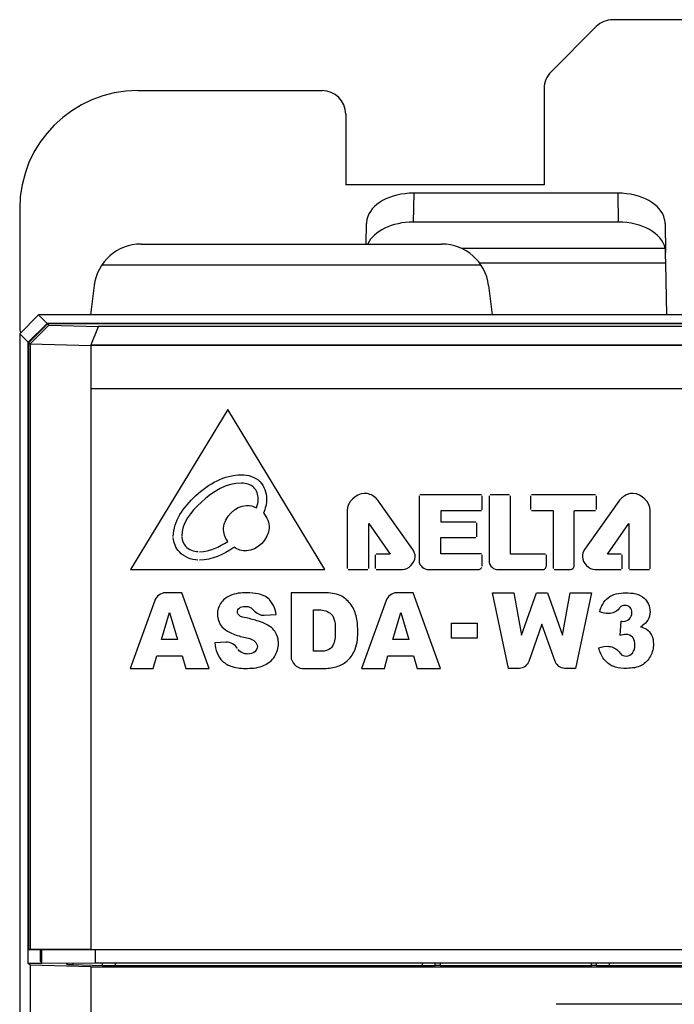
# Model space of a CAD drawing. Header units: millimetres. Extents: x 1898 to 2650, y -151 to 500.
# Tile 15 of 29: x 2113 to 2141, y 127 to 169. Entities that reach past the tile are written whole.
import ezdxf

# ---------------------------------------------------------------- set-up
doc = ezdxf.new("R2010")
doc.units = ezdxf.units.MM
doc.header["$LTSCALE"] = 23.1
doc.layers.get('0').update_dxf_attribs({"linetype": 'CONTINUOUS'})

msp = doc.modelspace()

# ---------------------------------------------------------------- linework, layer by layer
for p, q in [((2137.842, 168.497), (2135.928, 166.583)), ((2150.435, 168.79), (2138.549, 168.79)), ((2118.435, 165.79), (2126.235, 165.79)), ((2135.635, 165.876), (2135.635, 161.79)), ((2127.235, 164.79), (2127.235, 161.79)), ((2135.635, 161.79), (2127.235, 161.79)), ((2130.113, 161.444), (2130.093, 160.218)), ((2138.756, 161.444), (2130.113, 161.444)), ((2138.756, 161.444), (2138.776, 160.218)), ((2113.435, 160.79), (2113.435, 155.79)), ((2128.099, 159.29), (2128.113, 160.165)), ((2138.776, 160.218), (2130.093, 160.218)), ((2140.756, 160.165), (2140.776, 158.925)), ((2118.573, 159.29), (2131.297, 159.29)), ((2140.758, 159.105), (2132.135, 159.105)), ((2140.784, 158.478), (2132.904, 158.478)), ((2140.823, 156.29), (2140.784, 158.478)), ((2116.917, 158.412), (2132.953, 158.412)), ((2116.587, 157.534), (2116.435, 156.29)), ((2133.282, 157.534), (2133.435, 156.29)), ((2113.435, 155.49), (2114.234, 156.29)), ((2154.635, 156.29), (2114.234, 156.29)), ((2114.598, 155.926), (2114.234, 156.29)), ((2113.799, 155.127), (2114.598, 155.926)), ((2113.814, 155.111), (2114.614, 155.911)), ((2114.671, 155.854), (2113.88, 155.06)), ((2154.271, 155.926), (2114.598, 155.926)), ((2154.255, 155.911), (2114.614, 155.911)), ((2114.671, 155.854), (2114.614, 155.911)), ((2114.671, 155.854), (2116.771, 155.8)), ((2116.445, 154.994), (2116.771, 155.8)), ((2152.099, 155.8), (2116.771, 155.8)), ((2113.435, 155.49), (2113.435, -12.91)), ((2113.799, 155.127), (2113.435, 155.49)), ((2113.799, 128.824), (2113.799, 155.127)), ((2113.814, 155.111), (2113.814, 129.408)), ((2113.88, 155.045), (2113.814, 155.111)), ((2113.88, 155.06), (2116.445, 154.994)), ((2113.88, 155.045), (2113.88, 129.413)), ((2116.445, 155), (2116.445, 129.417)), ((2152.424, 155), (2116.445, 155)), ((2116.445, 154.994), (2116.445, 153.176)), ((2152.424, 154.994), (2116.445, 154.994)), ((2116.445, 153.176), (2152.424, 153.176)), ((2122.244, 152.281), (2118.119, 145.502)), ((2126.347, 145.502), (2122.244, 152.281)), ((2130.341, 148.629), (2130.341, 145.872)), ((2132.981, 148.667), (2130.379, 148.667)), ((2133.019, 148.037), (2133.019, 148.629)), ((2133.306, 148.627), (2133.306, 145.883)), ((2134.167, 148.664), (2133.345, 148.664)), ((2134.205, 146.159), (2134.205, 148.626)), ((2135.065, 148.629), (2135.065, 148.042)), ((2137.81, 148.664), (2135.103, 148.667)), ((2137.848, 148.045), (2137.848, 148.626)), ((2129.412, 147.285), (2128.629, 148.395)), ((2138.797, 148.392), (2138.014, 147.283)), ((2127.295, 148.008), (2127.295, 146.911)), ((2131.274, 147.515), (2131.274, 147.998)), ((2131.274, 147.998), (2132.981, 147.998)), ((2135.103, 148.003), (2136.015, 148.003)), ((2136.015, 148.003), (2136.015, 145.547)), ((2136.908, 148.007), (2137.81, 148.007)), ((2136.908, 145.683), (2136.908, 147.988)), ((2140.13, 145.54), (2140.13, 148.007)), ((2128.211, 145.542), (2128.211, 147.456)), ((2128.211, 147.456), (2129.112, 146.161)), ((2130.076, 146.347), (2129.412, 147.285)), ((2132.744, 147.515), (2131.274, 147.515)), ((2132.783, 146.895), (2132.783, 147.477)), ((2138.014, 147.283), (2137.351, 146.346)), ((2138.314, 146.159), (2139.215, 147.454)), ((2139.215, 147.454), (2139.215, 145.54)), ((2127.295, 146.911), (2127.295, 145.542)), ((2131.268, 146.166), (2131.268, 146.857)), ((2131.268, 146.857), (2132.744, 146.857)), ((2128.489, 146.122), (2128.489, 145.542)), ((2129.112, 146.161), (2128.526, 146.161)), ((2132.981, 146.166), (2131.268, 146.166)), ((2133.019, 145.649), (2133.019, 146.127)), ((2135.7, 146.159), (2134.205, 146.159)), ((2135.738, 145.673), (2135.738, 146.12)), ((2138.9, 146.159), (2138.314, 146.159)), ((2138.938, 145.54), (2138.938, 146.12)), ((2118.119, 145.502), (2126.347, 145.502)), ((2127.333, 145.503), (2128.173, 145.503)), ((2128.526, 145.503), (2129.638, 145.503)), ((2130.737, 145.502), (2132.847, 145.502)), ((2133.685, 145.502), (2135.588, 145.502)), ((2136.054, 145.509), (2136.745, 145.509)), ((2137.788, 145.502), (2138.9, 145.502)), ((2139.253, 145.502), (2140.092, 145.502)), ((2120.304, 144.517), (2119.598, 144.517)), ((2121.459, 141.317), (2120.304, 144.517)), ((2124.92, 144.517), (2124.92, 141.813)), ((2126.331, 144.517), (2124.92, 144.517)), ((2130.095, 144.517), (2129.389, 144.517)), ((2131.25, 141.317), (2130.095, 144.517)), ((2134.129, 141.317), (2133.445, 144.517)), ((2133.445, 144.517), (2134.347, 144.517)), ((2134.347, 144.517), (2134.672, 142.726)), ((2134.672, 142.726), (2135.306, 144.517)), ((2135.306, 144.517), (2135.781, 144.517)), ((2135.781, 144.517), (2136.416, 142.726)), ((2136.416, 142.726), (2136.74, 144.517)), ((2136.74, 144.517), (2137.642, 144.517)), ((2137.642, 144.517), (2136.959, 141.317)), ((2119.152, 144.196), (2118.114, 141.317)), ((2128.943, 144.196), (2127.904, 141.317)), ((2119.439, 142.538), (2119.774, 143.688)), ((2119.774, 143.688), (2120.114, 142.538)), ((2123.78, 143.564), (2124.289, 143.595)), ((2125.869, 142.044), (2125.869, 143.793)), ((2125.869, 143.793), (2126.106, 143.793)), ((2129.23, 142.537), (2129.565, 143.688)), ((2129.565, 143.688), (2129.905, 142.537)), ((2131.711, 142.597), (2131.711, 143.237)), ((2131.711, 143.237), (2132.799, 143.237)), ((2132.799, 143.237), (2132.799, 142.597)), ((2135.544, 143.183), (2134.985, 141.606)), ((2136.102, 141.606), (2135.544, 143.183)), ((2138.852, 142.706), (2138.892, 143.321)), ((2120.114, 142.538), (2119.439, 142.538)), ((2122.175, 142.425), (2121.691, 142.394)), ((2129.905, 142.537), (2129.23, 142.537)), ((2132.799, 142.597), (2131.711, 142.597)), ((2119.083, 141.317), (2119.233, 141.845)), ((2119.233, 141.845), (2120.311, 141.845)), ((2120.311, 141.845), (2120.464, 141.317)), ((2126.102, 142.044), (2125.869, 142.044)), ((2128.874, 141.317), (2129.024, 141.845)), ((2129.024, 141.845), (2130.101, 141.845)), ((2130.101, 141.845), (2130.255, 141.317)), ((2118.114, 141.317), (2119.083, 141.317)), ((2120.464, 141.317), (2121.459, 141.317)), ((2125.396, 141.317), (2126.331, 141.317)), ((2127.904, 141.317), (2128.874, 141.317)), ((2130.255, 141.317), (2131.25, 141.317)), ((2134.588, 141.317), (2134.129, 141.317)), ((2136.959, 141.317), (2136.499, 141.317)), ((2113.88, 129.413), (2113.814, 129.408)), ((2113.814, 129.408), (2114.314, 129.408)), ((2116.445, 129.417), (2113.88, 129.413)), ((2114.314, 129.408), (2114.374, 129.412)), ((2114.314, 128.908), (2114.314, 129.408)), ((2114.374, 129.412), (2116.649, 129.416)), ((2114.374, 128.848), (2114.374, 129.412)), ((2116.445, 129.417), (2152.424, 129.417)), ((2116.649, 128.843), (2116.649, 129.416)), ((2116.649, 129.416), (2152.221, 129.416)), ((2114.314, 128.908), (2114.374, 128.848)), ((2114.374, 128.824), (2113.799, 128.824)), ((2113.88, 128.743), (2113.799, 128.824)), ((2113.88, 128.743), (2113.88, -12.465)), ((2116.445, 128.677), (2113.88, 128.743)), ((2114.374, 128.848), (2115.109, 128.829)), ((2115.109, 128.829), (2116.649, 128.843)), ((2115.399, 128.824), (2115.439, 128.784)), ((2115.439, 128.829), (2115.439, 128.784)), ((2115.68, 128.829), (2115.68, 128.77)), ((2115.68, 128.77), (2116.923, 128.738)), ((2116.445, 128.677), (2116.445, -12.414)), ((2116.445, 128.677), (2152.424, 128.677)), ((2116.649, 128.843), (2152.221, 128.843)), ((2116.923, 128.829), (2116.923, 128.738)), ((2117.481, 128.829), (2117.481, 128.732)), ((2117.481, 128.732), (2130.48, 128.732)), ((2130.48, 128.732), (2130.48, 128.829)), ((2131.029, 128.738), (2131.029, 128.829)), ((2131.235, 128.829), (2131.235, 128.74)), ((2131.235, 128.74), (2137.635, 128.74)), ((2137.635, 128.74), (2137.635, 128.829)), ((2137.841, 128.829), (2137.841, 128.738)), ((2138.39, 128.829), (2138.39, 128.732)), ((2138.39, 128.732), (2151.388, 128.732)), ((2144.827, 127.09), (2136.15, 127.09))]:
    msp.add_line(p, q)
for centre, radius, start, end in [((2138.549, 167.79), 1, 90, 135), ((2136.635, 165.876), 1, 135, 180), ((2118.435, 160.79), 5, 90, 180), ((2126.235, 164.79), 1, 0, 90), ((2118.573, 157.29), 2, 90, 173), ((2131.297, 157.29), 2, 7, 90), ((2114.435, 155.79), 1, 180, 195.3062), ((2139.127, 144.051), 1.141, 301.2741, 306.1072)]:
    msp.add_arc(centre, radius, start, end)
for centre, major_axis, ratio, start_param, end_param in [((2130.113, 160.158), (2, 0), 0.642739, 1.570796, 3.005272), ((2138.756, 160.158), (2, 0), 0.642739, 0.136321, 1.570796), ((2130.093, 158.933), (2, 0), 0.642739, 1.570796, 2.85953), ((2138.776, 158.933), (2, 0), 0.642739, 0.134667, 1.570796), ((2140.785, 158.339), (-0.017, 1), 0.001521, -1.431196, -0.944482), ((2116.239, 128.785), (0.8, 0), 0.026186, -3.115413, -2.343105), ((2117.481, 128.753), (0.8, 0), 0.026186, -2.343105, -1.570796), ((2130.48, 128.753), (0.8, 0), 0.026186, -1.570796, -0.81434), ((2131.235, 128.732), (0.3, 0), 0.026186, 1.570796, 2.327253), ((2137.635, 128.732), (0.3, 0), 0.026186, 0.81434, 1.570796), ((2138.39, 128.753), (0.8, 0), 0.026186, -2.327253, -1.570796)]:
    msp.add_ellipse(centre, major_axis=major_axis, ratio=ratio, start_param=start_param, end_param=end_param)
for points, knots in [([(2128.132, 160.333), (2128.129, 160.32), (2128.119, 160.264), (2128.114, 160.208), (2128.113, 160.165)], [0, 0, 0, 0, 0.241726, 1, 1, 1, 1]), ([(2140.756, 160.165), (2140.756, 160.18), (2140.754, 160.236), (2140.747, 160.292), (2140.738, 160.333)], [0, 0, 0, 0, 0.258756, 1, 1, 1, 1]), ([(2140.776, 158.925), (2140.776, 158.942), (2140.774, 159.002), (2140.767, 159.062), (2140.758, 159.105)], [0, 0, 0, 0, 0.270302, 1, 1, 1, 1]), ([(2119.937, 146.907), (2119.944, 147.56), (2120.829, 148.794), (2122.104, 149.512), (2122.814, 149.521)], [0, 0, 0, 0, 0.478909, 1, 1, 1, 1]), ([(2122.824, 149.521), (2123.102, 149.522), (2123.691, 149.335), (2123.955, 148.544), (2123.835, 148.082), (2123.754, 147.892)], [0, 0, 0, 0, 0.372942, 0.722597, 1, 1, 1, 1]), ([(2122.818, 149.162), (2122.193, 149.162), (2121.117, 148.503), (2120.287, 147.465), (2120.296, 146.907)], [0, 0, 0, 0, 0.528193, 1, 1, 1, 1]), ([(2123.458, 148.12), (2123.5, 148.241), (2123.566, 148.533), (2123.409, 149.055), (2123.01, 149.162), (2122.824, 149.162)], [0, 0, 0, 0, 0.264772, 0.615376, 1, 1, 1, 1]), ([(2128.629, 148.395), (2128.587, 148.456), (2128.426, 148.635), (2127.843, 148.883), (2127.295, 148.348), (2127.295, 148.008)], [0, 0, 0, 0, 0.129359, 0.413054, 1, 1, 1, 1]), ([(2140.13, 148.007), (2140.13, 148.346), (2139.582, 148.883), (2139.001, 148.632), (2138.839, 148.454), (2138.797, 148.392)], [0, 0, 0, 0, 0.586803, 0.870303, 1, 1, 1, 1]), ([(2122.244, 146.697), (2122.131, 146.856), (2121.88, 147.517), (2122.722, 148.357), (2123.327, 148.185), (2123.458, 148.12)], [0, 0, 0, 0, 0.245384, 0.81638, 1, 1, 1, 1]), ([(2123.754, 147.892), (2123.904, 147.721), (2124.21, 147.024), (2123.306, 146.123), (2122.663, 146.346), (2122.511, 146.444)], [0, 0, 0, 0, 0.263093, 0.790481, 1, 1, 1, 1]), ([(2120.979, 145.904), (2120.693, 145.917), (2120.161, 146.124), (2119.947, 146.639), (2119.938, 146.859)], [0, 0, 0, 0, 0.56475, 1, 1, 1, 1]), ([(2120.297, 146.875), (2120.301, 146.736), (2120.447, 146.397), (2120.802, 146.272), (2120.996, 146.263)], [0, 0, 0, 0, 0.416652, 1, 1, 1, 1]), ([(2129.638, 145.503), (2129.891, 145.503), (2130.276, 145.896), (2130.138, 146.258), (2130.076, 146.347)], [0, 0, 0, 0, 0.701365, 1, 1, 1, 1]), ([(2137.351, 146.346), (2137.288, 146.258), (2137.151, 145.894), (2137.535, 145.502), (2137.788, 145.502)], [0, 0, 0, 0, 0.299592, 1, 1, 1, 1]), ([(2130.341, 145.872), (2130.341, 145.77), (2130.45, 145.577), (2130.645, 145.502), (2130.737, 145.502)], [0, 0, 0, 0, 0.525094, 1, 1, 1, 1]), ([(2132.847, 145.502), (2132.891, 145.502), (2132.954, 145.535), (2132.993, 145.585), (2133.003, 145.602)], [0, 0, 0, 0, 0.68543, 1, 1, 1, 1]), ([(2133.306, 145.883), (2133.306, 145.775), (2133.399, 145.571), (2133.599, 145.502), (2133.685, 145.502)], [0, 0, 0, 0, 0.556519, 1, 1, 1, 1]), ([(2135.591, 145.502), (2135.63, 145.503), (2135.702, 145.557), (2135.735, 145.632), (2135.738, 145.671)], [0, 0, 0, 0, 0.506089, 1, 1, 1, 1]), ([(2136.745, 145.509), (2136.784, 145.509), (2136.874, 145.541), (2136.909, 145.634), (2136.908, 145.683)], [0, 0, 0, 0, 0.441411, 1, 1, 1, 1]), ([(2124.289, 143.595), (2124.259, 143.855), (2123.993, 144.452), (2123.107, 144.543), (2122.384, 144.486), (2121.9, 144.106), (2121.792, 143.743), (2121.805, 143.553), (2121.809, 143.523)], [0, 0, 0, 0, 0.224803, 0.480774, 0.692346, 0.840986, 0.975199, 1, 1, 1, 1]), ([(2127.672, 143.548), (2127.625, 143.731), (2127.471, 144.081), (2126.984, 144.475), (2126.559, 144.517), (2126.331, 144.517)], [0, 0, 0, 0, 0.316393, 0.618823, 1, 1, 1, 1]), ([(2138.34, 144.311), (2138.541, 144.469), (2139.093, 144.562), (2139.899, 144.443), (2140.175, 143.803), (2140.056, 143.361), (2139.886, 143.192), (2139.799, 143.129)], [0, 0, 0, 0, 0.26417, 0.548136, 0.760877, 0.890432, 1, 1, 1, 1]), ([(2124.383, 142.465), (2124.371, 142.596), (2124.285, 142.894), (2123.94, 143.181), (2123.491, 143.336), (2123.106, 143.447), (2122.744, 143.494), (2122.619, 143.71), (2122.731, 143.915), (2122.922, 143.947), (2123.05, 143.938), (2123.086, 143.932)], [0, 0, 0, 0, 0.136783, 0.317381, 0.448895, 0.637603, 0.753753, 0.806347, 0.87357, 0.962375, 1, 1, 1, 1]), ([(2123.086, 143.932), (2123.16, 143.92), (2123.256, 143.883), (2123.418, 143.673), (2123.615, 143.554), (2123.78, 143.564)], [0, 0, 0, 0, 0.268517, 0.375751, 1, 1, 1, 1]), ([(2139.116, 143.979), (2139.099, 143.982), (2138.997, 143.99), (2138.873, 143.945), (2138.728, 143.725), (2138.392, 143.593), (2138.106, 143.668), (2137.987, 143.715)], [0, 0, 0, 0, 0.039859, 0.238294, 0.28496, 0.685099, 1, 1, 1, 1]), ([(2138.892, 143.321), (2138.926, 143.315), (2139.051, 143.295), (2139.279, 143.391), (2139.381, 143.658), (2139.312, 143.905), (2139.177, 143.969), (2139.116, 143.979)], [0, 0, 0, 0, 0.095271, 0.354005, 0.611079, 0.833676, 1, 1, 1, 1]), ([(2121.809, 143.523), (2121.833, 143.331), (2121.99, 143.011), (2122.446, 142.771), (2122.897, 142.628), (2123.358, 142.569), (2123.539, 142.242), (2123.394, 141.97), (2123.164, 141.914), (2123.018, 141.93), (2122.985, 141.936)], [0, 0, 0, 0, 0.19375, 0.332325, 0.518691, 0.691513, 0.773237, 0.857981, 0.967121, 1, 1, 1, 1]), ([(2126.106, 143.793), (2126.293, 143.793), (2126.79, 143.659), (2126.795, 142.944), (2126.794, 142.525), (2126.722, 142.353)], [0, 0, 0, 0, 0.305433, 0.694766, 1, 1, 1, 1]), ([(2126.331, 141.317), (2126.521, 141.317), (2126.883, 141.362), (2127.371, 141.642), (2127.716, 142.191), (2127.769, 142.87), (2127.724, 143.347), (2127.672, 143.548)], [0, 0, 0, 0, 0.186826, 0.349152, 0.534051, 0.79628, 1, 1, 1, 1]), ([(2139.719, 143.076), (2139.805, 143.052), (2139.999, 142.984), (2140.222, 142.72), (2140.292, 142.298), (2140.178, 141.814), (2139.761, 141.369), (2139.188, 141.301), (2138.803, 141.326), (2138.65, 141.371)], [0, 0, 0, 0, 0.084906, 0.189341, 0.308654, 0.476935, 0.644438, 0.848494, 1, 1, 1, 1]), ([(2139.403, 142.607), (2139.395, 142.618), (2139.326, 142.705), (2139.114, 142.791), (2138.934, 142.732), (2138.852, 142.706)], [0, 0, 0, 0, 0.068844, 0.56744, 1, 1, 1, 1]), ([(2121.691, 142.394), (2121.714, 142.115), (2121.874, 141.646), (2122.48, 141.338), (2123.096, 141.299), (2123.766, 141.364), (2124.277, 141.793), (2124.395, 142.212), (2124.385, 142.435), (2124.383, 142.465)], [0, 0, 0, 0, 0.214259, 0.333532, 0.498234, 0.683626, 0.832405, 0.978066, 1, 1, 1, 1]), ([(2126.722, 142.353), (2126.683, 142.257), (2126.518, 142.038), (2126.245, 142.044), (2126.102, 142.044)], [0, 0, 0, 0, 0.419997, 1, 1, 1, 1]), ([(2137.945, 142.187), (2138.082, 142.235), (2138.393, 142.302), (2138.748, 142.137), (2138.89, 141.887), (2139.125, 141.798), (2139.429, 141.955), (2139.5, 142.287), (2139.46, 142.525), (2139.403, 142.607)], [0, 0, 0, 0, 0.194097, 0.414404, 0.456854, 0.575358, 0.704933, 0.86273, 1, 1, 1, 1]), ([(2138.65, 141.371), (2138.608, 141.384), (2138.423, 141.452), (2138.115, 141.698), (2137.99, 142.017), (2137.945, 142.187)], [0, 0, 0, 0, 0.116622, 0.53044, 1, 1, 1, 1])]:
    msp.add_open_spline(points, degree=3, knots=knots)
for points in [[(2121.053, 146.26), (2121.476, 146.259), (2121.893, 146.461), (2122.244, 146.697)], [(2122.499, 146.435), (2122.077, 146.142), (2121.567, 145.904), (2121.053, 145.902)], [(2119.598, 144.517), (2119.415, 144.517), (2119.215, 144.368), (2119.152, 144.196)], [(2129.389, 144.517), (2129.206, 144.517), (2129.005, 144.368), (2128.943, 144.196)], [(2137.987, 143.715), (2138.041, 143.94), (2138.16, 144.167), (2138.34, 144.311)], [(2122.649, 142.161), (2122.561, 142.319), (2122.355, 142.437), (2122.175, 142.425)], [(2122.985, 141.936), (2122.864, 141.96), (2122.751, 142.02), (2122.68, 142.113)], [(2124.92, 141.813), (2124.92, 141.584), (2125.167, 141.317), (2125.396, 141.317)], [(2134.985, 141.606), (2134.931, 141.451), (2134.752, 141.317), (2134.588, 141.317)], [(2136.499, 141.317), (2136.335, 141.317), (2136.157, 141.451), (2136.102, 141.606)]]:
    msp.add_open_spline(points, degree=3)

doc.saveas('drawing.dxf')
